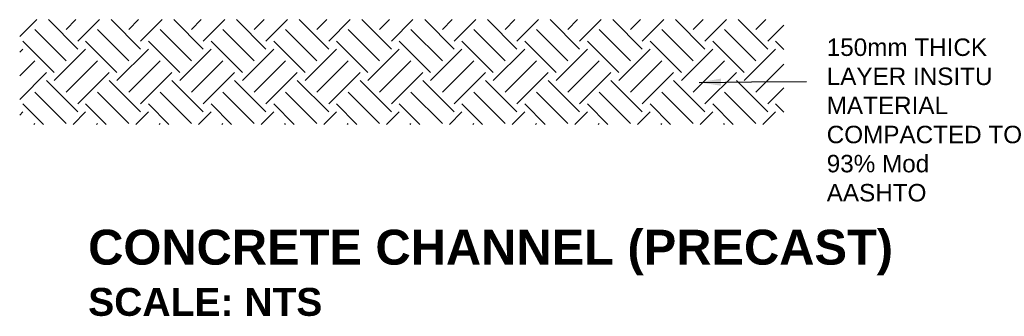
# Model space of a CAD drawing. Extents: x 76590 to 148436, y 2885688 to 2928336.
# Tile 9 of 17: x 94754 to 96164, y 2895895 to 2896320. Entities that reach past the tile are written whole.
import ezdxf

# ---------------------------------------------------------------- set-up
doc = ezdxf.new("R2010")
doc.units = 0
doc.layers.add('DIM', color=2, linetype='Continuous', lineweight=20)
for name, color, linetype in [('HATCH', 7, 'Continuous'), ('SW Pipes', 6, 'Continuous'), ('T50', 6, 'Continuous')]:
    doc.layers.add(name, color=color, linetype=linetype)
doc.styles.add('ARIAL', font='arial.ttf')
doc.styles.add('Arial Bold', font='arialbd.ttf')
doc.styles.add('ROMANS', font='romans.shx', dxfattribs={"width": 0.8})
doc.dimstyles.new('1-25$7', dxfattribs={"dimscale": 25, "dimtxt": 2, "dimasz": 2.5, "dimexe": 1.25, "dimexo": 0.625, "dimtad": 0, "dimtih": 1, "dimtoh": 1, "dimdec": 0, "dimzin": 12, "dimtxsty": 'ROMANS', "dimcen": 2, "dimclrd": 1, "dimclre": 1, "dimclrt": 2, "dimadec": 0, "dimazin": 0, "dimtfac": 1, "dimtdec": 4, "dimtmove": 0, "dimatfit": 3, "dimfxl": 1, "dimtvp": 1, "dimtolj": 1, "dimtzin": 0, "dimlwd": -1, "dimarcsym": 0})

msp = doc.modelspace()

# ---------------------------------------------------------------- hatches: boundary and pattern name
at = {"layer": 'SW Pipes'}
h = msp.add_hatch(dxfattribs=at)
h.set_pattern_fill('EARTH', color=8, scale=10, angle=45)
h.set_pattern_definition([(45, (95.864, -202.59), (0, 89.8025612), [63.5, -63.5]), (45, (79.026, -185.75), (0, 89.8025612), [63.5, -63.5]), (45, (62.19, -168.91), (0, 89.8025612), [63.5, -63.5]), (135, (62.19, -157.686), (-89.8025612, 0), [63.5, -63.5]), (135, (79.026, -140.85), (-89.8025612, 0), [63.5, -63.5]), (135, (95.864, -124.01), (-89.8025612, 0), [63.5, -63.5])])
h.paths.add_polyline_path([(95848.6, 2896320.2), (94754.4, 2896320.2), (94754.4, 2896170.2), (95148.6, 2896170.2), (95848.6, 2896170.2), (95848.6, 2896220.2)])

# ---------------------------------------------------------------- texts
at = {"layer": 'DIM', "color": 7, "insert": (96225.6, 2896059.5), "char_height": 25, "width": 315.63, "attachment_point": 9, "style": 'ARIAL'}
msp.add_mtext('\\pxql;150mm THICK LAYER INSITU \\PMATERIAL COMPACTED TO\\P93% Mod \\PAASHTO', dxfattribs=at)
at = {"layer": 'T50', "color": 6, "insert": (95470.1, 2896019.3), "char_height": 50, "width": 1235.18, "attachment_point": 2, "style": 'Arial Bold'}
msp.add_mtext('\\pxql;CONCRETE CHANNEL (PRECAST)\\P{\\A1;\\H0.8x;\\C3;SCALE: NTS}', dxfattribs=at)

# ---------------------------------------------------------------- leaders
at = {"layer": 'HATCH'}
msp.add_leader([(95727.5, 2896230.4), (95802.4, 2896231), (95880.9, 2896231.6)], dimstyle='1-25$7', override={"dimtxt": 1, "dimasz": 1.25, "dimtad": 1, "dimtih": 0, "dimtoh": 0, "dimzin": 0, "dimtxsty": 'ARIAL', "dimtmove": 2}, dxfattribs=at)

doc.saveas('drawing.dxf')
